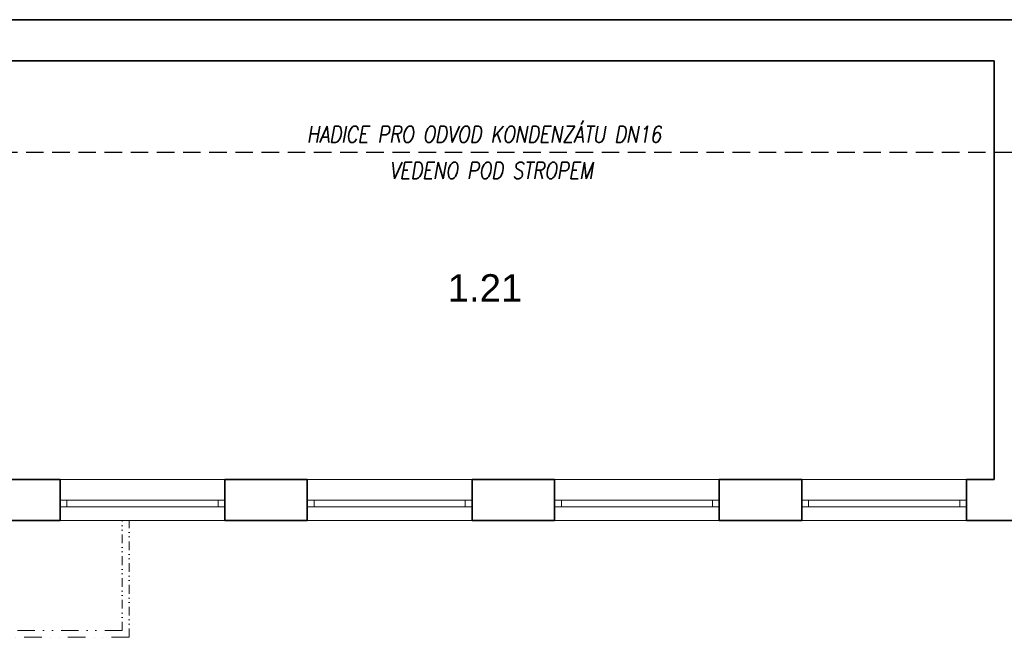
# Model space of a CAD drawing. Header units: millimetres. Extents: x -485339 to 286898, y -1189934 to 1602269.
# Tile 223 of 230: x -214243 to -207074, y 1532209 to 1536709. Entities that reach past the tile are written whole.
import ezdxf

# ---------------------------------------------------------------- set-up
doc = ezdxf.new("R2010")
doc.units = ezdxf.units.MM
doc.header["$LTSCALE"] = 10
doc.linetypes.add('DĚLICÍ2', pattern=[15.875, 6.35, -3.175, 0, -3.175, 0, -3.175])
doc.linetypes.add('ČÁRKOVANÁ', pattern=[19.05, 12.7, -6.35])
doc.layers.add('KONDENZÁT', color=40, linetype='ČÁRKOVANÁ')
for name, color, linetype, lineweight in [('POPISY_L', 7, 'Continuous', 15), ('St_otvory_okna', 40, 'Continuous', 18), ('St_plocha_místnosti', 250, 'Continuous', 18), ('St_čáry_nad', 250, 'DĚLICÍ2', 18), ('St_čáry_obrys', 5, 'Continuous', 35), ('St_čáry_plné', 250, 'Continuous', 18)]:
    doc.layers.add(name, color=color, linetype=linetype, lineweight=lineweight)
doc.styles.add('Andy', font='arial.ttf')
doc.styles.add('SIMPLEX', font='simplex.shx', dxfattribs={"width": 0.8})

msp = doc.modelspace()

# ---------------------------------------------------------------- linework, layer by layer
at = {"layer": 'KONDENZÁT'}
msp.add_line((-218006, 1535745.2, -0.3), (-202637.2, 1535743.3, -207.4), dxfattribs=at)
at = {"layer": 'St_otvory_okna', "color": 250, "ltscale": 2}
for points in [[(-212749.1, 1533209.2), (-213949.1, 1533209.2), (-213949.1, 1533159.2), (-212749.1, 1533159.2)], [(-213949.1, 1533209.2), (-213899.1, 1533209.2), (-213899.1, 1533159.2), (-213949.1, 1533159.2)], [(-212749.1, 1533209.2), (-212799.1, 1533209.2), (-212799.1, 1533159.2), (-212749.1, 1533159.2)], [(-210949.1, 1533209.2), (-212149.1, 1533209.2), (-212149.1, 1533159.2), (-210949.1, 1533159.2)], [(-212149.1, 1533209.2), (-212099.1, 1533209.2), (-212099.1, 1533159.2), (-212149.1, 1533159.2)], [(-210949.1, 1533209.2), (-210999.1, 1533209.2), (-210999.1, 1533159.2), (-210949.1, 1533159.2)], [(-209149.1, 1533209.2), (-210349.1, 1533209.2), (-210349.1, 1533159.2), (-209149.1, 1533159.2)], [(-210349.1, 1533209.2), (-210299.1, 1533209.2), (-210299.1, 1533159.2), (-210349.1, 1533159.2)], [(-209149.1, 1533209.2), (-209199.1, 1533209.2), (-209199.1, 1533159.2), (-209149.1, 1533159.2)], [(-207349.1, 1533209.2), (-208549.1, 1533209.2), (-208549.1, 1533159.2), (-207349.1, 1533159.2)], [(-208549.1, 1533209.2), (-208499.1, 1533209.2), (-208499.1, 1533159.2), (-208549.1, 1533159.2)], [(-207349.1, 1533209.2), (-207399.1, 1533209.2), (-207399.1, 1533159.2), (-207349.1, 1533159.2)]]:
    msp.add_lwpolyline(points, close=True, dxfattribs=at)
at = {"layer": 'St_čáry_nad', "color": 250}
for points in [[(-213497, 1532259.2), (-213497, 1533059.2)], [(-213447, 1532209.2), (-213447, 1533059.2)]]:
    msp.add_lwpolyline(points, dxfattribs=at)
at = {"layer": 'St_čáry_nad', "color": 250, "ltscale": 2}
for points in [[(-213497, 1532259.2), (-217984.5, 1532259.2)], [(-213447, 1532209.2), (-217957, 1532209.2)]]:
    msp.add_lwpolyline(points, dxfattribs=at)
at = {"layer": 'St_čáry_nad', "ltscale": 2}
for points in [[(-213497, 1532259.2), (-217984.5, 1532259.2)], [(-213447, 1532209.2), (-217957, 1532209.2)]]:
    msp.add_lwpolyline(points, dxfattribs=at)
at = {"layer": 'St_čáry_obrys', "color": 250, "ltscale": 2}
for points in [[(-205299.1, 1536709.2), (-215989.1, 1536709.2)], [(-207149.1, 1536409.2), (-214499.1, 1536409.2)], [(-207149.1, 1533359.2), (-207149.1, 1536409.2)], [(-213949.1, 1533359.2), (-214499.1, 1533359.2)], [(-213949.1, 1533059.2), (-213949.1, 1533359.2)], [(-212149.1, 1533359.2), (-212749.1, 1533359.2)], [(-212749.1, 1533059.2), (-212749.1, 1533359.2)], [(-212149.1, 1533059.2), (-212149.1, 1533359.2)], [(-210349.1, 1533359.2), (-210949.1, 1533359.2)], [(-210949.1, 1533059.2), (-210949.1, 1533359.2)], [(-210349.1, 1533059.2), (-210349.1, 1533359.2)], [(-208549.1, 1533359.2), (-209149.1, 1533359.2)], [(-209149.1, 1533059.2), (-209149.1, 1533359.2)], [(-208549.1, 1533059.2), (-208549.1, 1533359.2)], [(-207149.1, 1533359.2), (-207349.1, 1533359.2)], [(-207349.1, 1533059.2), (-207349.1, 1533359.2)], [(-213949.1, 1533059.2), (-214799.1, 1533059.2)], [(-212149.1, 1533059.2), (-212749.1, 1533059.2)], [(-210349.1, 1533059.2), (-210949.1, 1533059.2)], [(-208549.1, 1533059.2), (-209149.1, 1533059.2)], [(-206749.1, 1533059.2), (-207349.1, 1533059.2)]]:
    msp.add_lwpolyline(points, dxfattribs=at)
at = {"layer": 'St_čáry_plné', "color": 250}
for p, q in [((-213949.1, 1533359.2), (-212749.1, 1533359.2)), ((-212149.1, 1533359.2), (-210949.1, 1533359.2)), ((-210349.1, 1533359.2), (-209149.1, 1533359.2)), ((-208549.1, 1533359.2), (-207349.1, 1533359.2)), ((-213949.1, 1533059.2), (-212749.1, 1533059.2)), ((-212149.1, 1533059.2), (-210949.1, 1533059.2)), ((-210349.1, 1533059.2), (-209149.1, 1533059.2)), ((-208549.1, 1533059.2), (-207349.1, 1533059.2))]:
    msp.add_line(p, q, dxfattribs=at)

# ---------------------------------------------------------------- texts
at = {"layer": 'POPISY_L', "color": 0, "lineweight": 15, "style": 'SIMPLEX', "oblique": 10, "width": 0.8}
for s, p in [('HADICE PRO ODVOD KONDENZÁTU DN16', (-212152.7, 1535813.6, 20.2)), ('VEDENO POD STROPEM', (-211550.5, 1535550.5, 20.2))]:
    msp.add_text(s, height=120, dxfattribs=at).set_placement(p)
at = {"layer": 'St_plocha_místnosti', "color": 250, "ltscale": 2, "style": 'Andy'}
msp.add_text('1.21', height=200, dxfattribs=at).set_placement((-211127, 1534654.8))

doc.saveas('drawing.dxf')
